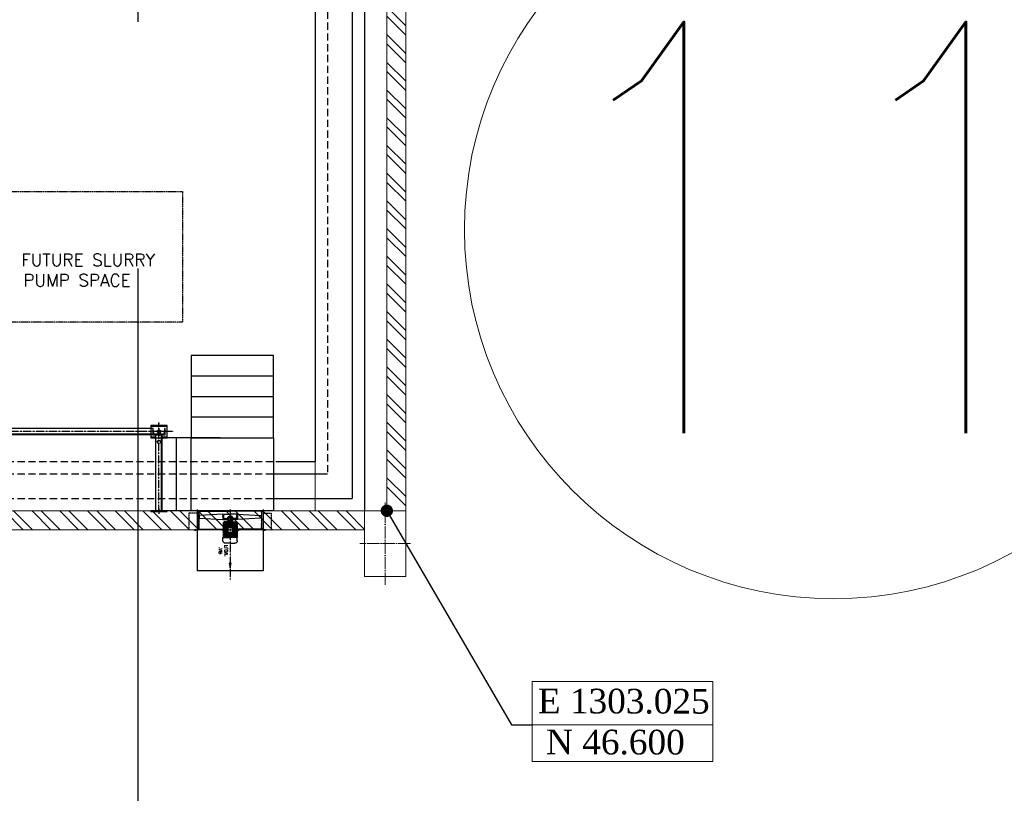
# Model space of a CAD drawing. Header units: inches. Extents: x -4968858 to -265257, y -220693 to 1871410.
# Tile 65 of 256: x -2007880 to -1995911, y 968007 to 977416. Entities that reach past the tile are written whole.
import ezdxf
from ezdxf.enums import TextEntityAlignment as Align

# ---------------------------------------------------------------- set-up
doc = ezdxf.new("R2010")
doc.units = ezdxf.units.IN
doc.header["$MEASUREMENT"] = 0
for name, pattern in [('CENTER', [2, 1.25, -0.25, 0.25, -0.25]), ('CENTER2', [1.125, 0.75, -0.125, 0.125, -0.125]), ('CL-1', [1.25, 1, -0.125, 0, -0.125]), ('CONTINOUS', [0]), ('DASHED2', [0.375, 0.25, -0.125]), ('HIDDEN', [0.375, 0.25, -0.125]), ('PHANTOM', [2.5, 1.25, -0.25, 0.25, -0.25, 0.25, -0.25]), ('PHANTOM2', [1.25, 0.625, -0.125, 0.125, -0.125, 0.125, -0.125])]:
    doc.linetypes.add(name, pattern=pattern)
for name, color, linetype, lineweight in [('01_WALL', 54, 'Continuous', 15), ('13.CIVIL', 54, 'Continuous', 15), ('15.DIM', 155, 'Continuous', 0), ('1_Leader', 1, 'Continuous', 13), ('1_Text3.5', 2, 'Continuous', 18), ('23. TEXTS', 155, 'Continuous', 9), ('CENTER', 1, 'CL-1', 13)]:
    doc.layers.add(name, color=color, linetype=linetype, lineweight=lineweight)
for name, color, linetype in [('1', 1, 'Continuous'), ('11.drain pipe', 11, 'Continuous'), ('3', 1, 'Continuous'), ('4', 6, 'Continuous'), ('7', 1, 'CENTER'), ('BAPU', 7, 'Continuous'), ('CL', 2, 'CENTER2'), ('grid-20m', 53, 'Continuous'), ('HA', 41, 'Continuous'), ('HI', 122, 'HIDDEN'), ('ip', 8, 'Continuous')]:
    doc.layers.add(name, color=color, linetype=linetype)
doc.styles.add('1_Romans', font='romans.shx', dxfattribs={"width": 0.85})
doc.styles.add('ROMAND', font='romans.shx', dxfattribs={"height": 250})
doc.styles.add('ROMANS', font='romans.shx', dxfattribs={"width": 0.8})
doc.styles.add('S4', font='romantic.ttf')
doc.dimstyles.new('gen', dxfattribs={"dimscale": 75, "dimtxt": 2.25, "dimasz": 2, "dimexe": 0.75, "dimexo": 0.75, "dimgap": 0.9, "dimtad": 1, "dimdec": 0, "dimdsep": 46, "dimtxsty": 'ROMANS', "dimcen": 0, "dimclrd": 1, "dimclre": 1, "dimclrt": 3, "dimazin": 2, "dimtfac": 0.9, "dimtdec": 0, "dimtmove": 0, "dimatfit": 3, "dimfxl": 0, "dimtolj": 1, "dimarcsym": 0})
pattern_1 = [(45, (-10623.907, -3530.6896), (-5.303301, 5.303301), [])]

# ---------------------------------------------------------------- blocks, each defined once
blk = doc.blocks.new('ip_200')
at = {"layer": '7'}
blk.add_line((0, -17), (0, 24), dxfattribs=at)
at = {"layer": 'ip'}
for p, q in [((-100, 0), (-100, 10)), ((100, 0), (100, 10))]:
    blk.add_line(p, q, dxfattribs=at)
at = {"layer": 'ip', "linetype": 'ByBlock'}
blk.add_line((100, 0), (-100, 0), dxfattribs=at)
blk = doc.blocks.new('ip_150_200_plan')
at = {"layer": '7'}
blk.add_line((0, 37), (0, -27), dxfattribs=at)
at = {"layer": 'ip', "linetype": 'Continuous'}
blk.add_lwpolyline([(-100, 10), (100, 10), (100, 0), (-100, 0)], close=True, dxfattribs=at)
blk = doc.blocks.new('ip_200_150')
at = {"layer": '7'}
for p, q in [((-118, 0), (118, 0)), ((0, 102), (0, -102))]:
    blk.add_line(p, q, dxfattribs=at)
at = {"layer": 'ip', "linetype": 'Continuous'}
blk.add_lwpolyline([(-100, 75), (100, 75), (100, -75), (-100, -75)], close=True, dxfattribs=at)
blk = doc.blocks.new('A$C058E441E')
at = {"layer": 'BAPU'}
for p, q in [((0, 39.5), (0, 0)), ((0.25, 39.5), (0, 39.5)), ((0, 38), (22, 38)), ((0.25, 39.5), (0.25, 38.25)), ((0.25, 38.25), (21.75, 38.25)), ((21.75, 39.5), (21.75, 38.25)), ((21.75, 39.5), (22, 39.5)), ((22, 39.5), (22, 8.35))]:
    blk.add_line(p, q, dxfattribs=at)
blk = doc.blocks.new('A$C695B6B0F')
at = {"layer": 'BAPU'}
for p, q in [((0, -39.5), (0, 0)), ((0, -38), (22, -38)), ((0.25, -39.5), (0, -39.5)), ((0.25, -39.5), (0.25, -38.25)), ((0.25, -38.25), (21.75, -38.25)), ((21.75, -39.5), (21.75, -38.25)), ((21.75, -39.5), (22, -39.5)), ((22, -39.5), (22, -38))]:
    blk.add_line(p, q, dxfattribs=at)
blk = doc.blocks.new('A$C33F0155F')
at = {"layer": 'HA'}
h = blk.add_hatch(dxfattribs=at)
h.set_pattern_fill('ANSI33', color=256, scale=5, angle=90, style=0)
h.set_pattern_definition([(135, (-85.016, -208.7146), (-0.8838835, -0.8838835), []), (135, (-85.016, -207.8307), (-0.8838835, -0.8838835), [0.625, -0.3125])])
h.paths.add_polyline_path([(9.9, 8.9), (6.2, 8.9), (6.2, 7.9), (8.5, 7.9, -0.414214), (8.8, 7.6), (8.8, 3.1, -0.414214), (8.5, 2.8), (7.6, 2.8, 0.414214), (7.3, 2.5), (7.3, 2.1), (12.1, 2.1), (12.1, 2.5, 0.414214), (11.8, 2.8), (10.2, 2.8, -0.414214), (9.9, 3.1)])
h.paths.add_polyline_path([(3.5, 8.9), (3.5, 7.9), (6.2, 7.9), (6.2, 8.9)])
h.paths.add_polyline_path([(6.2, -8.9), (6.2, -7.9), (3.5, -7.9), (3.5, -8.9)])
h.paths.add_polyline_path([(9.9, -8.9), (9.9, -3.1, -0.414214), (10.2, -2.8), (11.8, -2.8, 0.414214), (12.1, -2.5), (12.1, -2.1), (7.3, -2.1), (7.3, -2.5, 0.414214), (7.6, -2.8), (8.5, -2.8, -0.414214), (8.8, -3.1), (8.8, -7.6, -0.414214), (8.5, -7.9), (6.2, -7.9), (6.2, -8.9)])
h = blk.add_hatch(dxfattribs=at)
h.set_pattern_fill('ANSI31', color=256, scale=4, style=0)
h.set_pattern_definition([(45, (-111.7796, -264.92685), (-0.3535534, 0.3535534), [])])
h.paths.add_polyline_path([(7.3, 2.5), (6.3, 2.5), (6.3, 0.6), (7.3, 0.6)])
h.paths.add_polyline_path([(6.3, -2.5), (7.3, -2.5), (7.3, -0.6), (6.3, -0.6)])
h = blk.add_hatch(dxfattribs=at)
h.set_pattern_fill('ANSI31', color=256, scale=5, style=0)
h.set_pattern_definition([(45, (-683.59157, -208.49765), (-0.44194174, 0.44194174), [])])
h.paths.add_polyline_path([(12.1, -2.1), (12.1, -1.2), (7.6, -1.2), (7.3, -1.2), (7.3, -2.1)])
h.paths.add_polyline_path([(7.3, 2.1), (7.3, 1.2), (12.1, 1.2), (12.1, 2.1)])
at = {"layer": 'BAPU'}
for p, q in [((3.5, 8.9), (3.5, 0)), ((3.5, 8.9), (9.9, 8.9)), ((3.5, 7.9), (8.5, 7.9)), ((3.5, -8.9), (3.5, 0)), ((5.7, 0.9), (5.6, 0.8)), ((5.6, -0.8), (5.6, 0.8)), ((5.7, 0.9), (6.3, 0.9)), ((5.7, 0.5), (7.5, 0.5)), ((6.3, 2.5), (7.3, 2.5)), ((6.3, 2.5), (6.3, 0)), ((6.3, 0.6), (7.3, 0.6)), ((6.3, 0.4), (7.5, 0.4)), ((6.3, -2.5), (6.3, 0)), ((7.3, 2.5), (7.3, 0.5)), ((7.3, 2.1), (12.1, 2.1)), ((8.5, 2.8), (7.6, 2.8)), ((8.8, 7.6), (8.8, 3.1)), ((9.9, 8.9), (9.9, 3.1)), ((10.2, 2.8), (11.8, 2.8)), ((12.1, 2.5), (12.1, 1.2)), ((3.5, -7.9), (8.5, -7.9)), ((3.5, -8.9), (9.9, -8.9)), ((5.7, -0.9), (5.6, -0.8)), ((5.7, -0.5), (7.5, -0.5)), ((5.7, -0.5), (6.3, -0.5)), ((5.7, -0.9), (6.3, -0.9)), ((6.3, -0.4), (7.5, -0.4)), ((6.3, -0.6), (7.3, -0.6)), ((6.3, -2.5), (7.3, -2.5)), ((7.3, -2.5), (7.3, -0.5)), ((7.3, -2.1), (12.1, -2.1)), ((8.5, -2.8), (7.6, -2.8)), ((8.8, -7.6), (8.8, -3.1)), ((9.9, -8.9), (9.9, -3.1)), ((10.2, -2.8), (11.8, -2.8)), ((12.1, -2.5), (12.1, -1.2))]:
    blk.add_line(p, q, dxfattribs=at)
for points in [[(3.5, 8.9), (5.1, 37.5), (8.3, 37.5), (9.9, 8.9)], [(3.5, -8.9), (5.1, -37.5), (8.3, -37.5), (9.9, -8.9)]]:
    blk.add_lwpolyline(points, dxfattribs=at)
for centre, radius, start, end in [((5.9, 0.7), 0.305, 179.7681, 217.6555), ((7.6, 0), 2, 165.5225, 194.4775), ((7.6, 2.5), 0.3, 90, 180), ((8.5, 7.6), 0.3, 0, 90), ((8.5, 3.1), 0.3, 270, 0), ((10.2, 3.1), 0.3, 180, 270), ((11.8, 2.5), 0.3, 0, 90), ((5.9, -0.7), 0.305, 142.3445, 180.2319), ((7.6, -2.5), 0.3, 180, 270), ((8.5, -3.1), 0.3, 0, 90), ((8.5, -7.6), 0.3, 270, 0), ((10.2, -3.1), 0.3, 90, 180), ((11.8, -2.5), 0.3, 270, 0)]:
    blk.add_arc(centre, radius, start, end, dxfattribs=at)
at = {"layer": 'CL'}
for p, q in [((6.2, 9.5), (6.2, 7.4)), ((6.2, -9.5), (6.2, -7.4))]:
    blk.add_line(p, q, dxfattribs=at)
blk = doc.blocks.new('exs.fan')
at = {"layer": 'HA'}
h = blk.add_hatch(dxfattribs=at)
h.set_pattern_fill('ANSI31', color=256, scale=60, style=0)
h.set_pattern_definition(pattern_1)
h.paths.add_polyline_path([(-724, -18), (-724, -5), (-726, -5), (-726, -20), (-506, -20), (-506, -8, -0.021886), (-509, -7), (-509, -18)])
h.paths.add_polyline_path([(-509, -5), (-509, -7, 0.021886), (-506, -8), (-506, -5)], flags=17)
h = blk.add_hatch(dxfattribs=at)
h.set_pattern_fill('ANSI31', color=256, scale=60, style=0)
h.set_pattern_definition(pattern_1)
h.paths.add_polyline_path([(-509, -782), (-509, -795), (-506, -795), (-506, -780), (-726, -780), (-726, -795), (-724, -795), (-724, -782)])
blk.add_line((-501, 40), (-500, 40))
blk.add_lwpolyline([(-601, -388), (-651, -388), (-651, -412), (-601, -412)])
at = {"layer": '7'}
blk.add_line((-747, -400), (103, -400), dxfattribs=at)
at = {"layer": 'BAPU'}
for p, q in [((-747, 0), (0, 0)), ((-731, 0), (-501, 0)), ((-500, 40), (-500, 1)), ((0, -800), (0, 0)), ((-595, -400), (-595, -329)), ((-589, -400), (-589, -323)), ((-583, -316), (-408, -316)), ((-583, -400), (-583, -317)), ((-583, -322), (-408, -322)), ((-583, -332), (-408, -332)), ((-583, -336), (-408, -336)), ((-583, -346), (-408, -346)), ((-583, -352), (-408, -352)), ((-408, -313), (-408, -400)), ((-366, -313), (-408, -313)), ((-336, -400), (-336, -343)), ((-605, -388), (-653, -388)), ((-605, -412), (-653, -412)), ((-605, -375), (-601, -375)), ((-605, -425), (-601, -425)), ((-601, -376), (-601, -375)), ((-601, -400), (-601, -376)), ((-601, -376), (-595, -376)), ((-601, -400), (-601, -424)), ((-601, -424), (-595, -424)), ((-601, -424), (-601, -425)), ((-595, -400), (-595, -471)), ((-589, -400), (-589, -477)), ((-583, -362), (-408, -362)), ((-583, -366), (-408, -366)), ((-583, -376), (-521, -376)), ((-583, -382), (-523, -382)), ((-583, -392), (-523, -392)), ((-583, -396), (-523, -396)), ((-583, -400), (-583, -483)), ((-583, -404), (-523, -404)), ((-583, -408), (-523, -408)), ((-583, -418), (-523, -418)), ((-583, -424), (-521, -424)), ((-583, -434), (-408, -434)), ((-583, -438), (-408, -438)), ((-583, -448), (-408, -448)), ((-583, -454), (-408, -454)), ((-583, -464), (-408, -464)), ((-583, -468), (-408, -468)), ((-583, -478), (-408, -478)), ((-469, -376), (-408, -376)), ((-469, -424), (-408, -424)), ((-467, -382), (-408, -382)), ((-467, -392), (-408, -392)), ((-467, -396), (-408, -396)), ((-467, -404), (-408, -404)), ((-467, -408), (-408, -408)), ((-467, -418), (-408, -418)), ((-408, -487), (-408, -400)), ((-336, -400), (-336, -457)), ((-583, -484), (-559, -484)), ((-583, -484), (-408, -484)), ((-366, -487), (-408, -487)), ((-747, -800), (0, -800)), ((-731, -800), (-501, -800)), ((-500, -840), (-500, -801)), ((-501, -840), (-500, -840))]:
    blk.add_line(p, q, dxfattribs=at)
at = {"layer": 'BAPU', "linetype": 'Continuous'}
for p, q in [((-523, -418), (-523, -382)), ((-513, -372), (-477, -372)), ((-513, -428), (-477, -428)), ((-467, -418), (-467, -382))]:
    blk.add_line(p, q, dxfattribs=at)
at = {"layer": 'BAPU', "const_width": 4}
blk.add_lwpolyline([(-258, -400), (-92, -401)], dxfattribs=at)
at = {"layer": 'BAPU'}
blk.add_lwpolyline([(-92, -412), (-92, -388), (-35, -400)], close=True, dxfattribs=at)
for centre, radius, start, end in [((-589, -329), 6.5, 94.4117, 180), ((-583, -323), 6.5, 90, 180), ((-366, -343), 30, 0, 90), ((-589, -471), 6.5, 180, 265.5883), ((-583, -477), 6.5, 180, 270), ((-366, -457), 30, 270, 0)]:
    blk.add_arc(centre, radius, start, end, dxfattribs=at)
at = {"layer": 'BAPU', "linetype": 'Continuous'}
for centre, start, end in [((-513, -382), 90, 180), ((-513, -418), 180, 270), ((-477, -382), 0, 90), ((-477, -418), 270, 0)]:
    blk.add_arc(centre, 10, start, end, dxfattribs=at)
at = {"layer": 'BAPU'}
blk.add_solid([(-35, -400), (-92, -412), (-35, -400), (-92, -400)], dxfattribs=at)
at = {"layer": 'CL'}
for p, q in [((-486, 20), (-510, 20)), ((-486, -820), (-510, -820))]:
    blk.add_line(p, q, dxfattribs=at)
at = {"layer": 'CL', "linetype": 'CENTER'}
blk.add_line((-495, -303), (-495, -510), dxfattribs=at)
at = {"layer": 'HI'}
blk.add_line((-651, -400), (-651, -388), dxfattribs=at)
for points in [[(-701, 0), (-701, 100), (-501, 100)], [(-701, -800), (-701, -900), (-501, -900)]]:
    blk.add_lwpolyline(points, dxfattribs=at)
at = {"xscale": 10, "yscale": 10, "zscale": 10}
for name in ['A$C058E441E', 'A$C33F0155F', 'A$C695B6B0F']:
    blk.add_blockref(name, (-726, -400), dxfattribs=at)
at = {"xscale": -10, "yscale": 10, "zscale": 10, "rotation": 180}
blk.add_blockref('A$C058E441E', (-726, -400), dxfattribs=at)
at = {"layer": 'BAPU', "insert": (-245, -318), "char_height": 40, "attachment_point": 5, "rotation": 359.7929, "style": 'ROMANS'}
blk.add_mtext("{\\Fromant|c0;`AIR\\PFLOW'}", dxfattribs=at)
blk = doc.blocks.new('A$C1F1B71E3')
at = {"layer": '13.CIVIL'}
h = blk.add_hatch(dxfattribs=at)
h.set_pattern_fill('ANSI32', color=256, scale=25, angle=90, style=0)
h.set_pattern_definition([(135, (38034.85, 5554.84), (-168.3798, -168.3798), []), (135, (38034.85, 5667.1), (-168.3798, -168.3798), [])])
h.paths.add_polyline_path([(67034.8, 19354.8), (66804.8, 19354.8), (66804.8, 11854.8), (67034.8, 11854.8)])
h = blk.add_hatch(dxfattribs=at)
h.set_pattern_fill('ANSI32', color=256, scale=25, angle=90, style=0)
h.set_pattern_definition([(135, (38034.85, 11054.84), (-168.3798, -168.3798), []), (135, (38034.85, 11167.1), (-168.3798, -168.3798), [])])
h.paths.add_polyline_path([(62060.7, 11854.8), (62060.7, 11624.8), (66534.8, 11624.8), (66534.8, 11854.8)])
h.paths.add_polyline_path([(61560.7, 11624.8), (61560.7, 11854.8), (61284.8, 11854.8), (61284.8, 11624.8)])
at = {"color": 3}
for p, q in [((64426.3, 13742.3), (64426.3, 12742.3)), ((65426.3, 13742.3), (64426.3, 13742.3)), ((65426.3, 12742.3), (65426.3, 13742.3)), ((65426.3, 13492.3), (64426.3, 13492.3)), ((65426.3, 13242.3), (64426.3, 13242.3)), ((65426.3, 12992.3), (64426.3, 12992.3)), ((64072.3, 11854.8), (64072.3, 12742.3)), ((64780.3, 12742.3), (64072.3, 12742.3)), ((64072.3, 11854.8), (64072.3, 12742.3)), ((64249.3, 11854.8), (64249.3, 12742.3)), ((64426.3, 11854.8), (64426.3, 12742.3)), ((64426.3, 12742.3), (65426.3, 12742.3)), ((65426.3, 12742.3), (65426.3, 11857.7)), ((65426.3, 11854.8), (64072.3, 11854.8))]:
    blk.add_line(p, q, dxfattribs=at)
at = {"color": 8, "linetype": 'PHANTOM2', "ltscale": 20}
blk.add_lwpolyline([(61972.6, 15738.6), (64319, 15738.6), (64319, 14146.6), (61386, 14146.6), (61386, 15738.6), (61648.8, 15738.6)], dxfattribs=at)
at = {"layer": '01_WALL'}
for p, q in [((65934.8, 11854.8), (65934.8, 24354.8)), ((66804.8, 19354.8), (66804.8, 11854.8)), ((66804.8, 19354.8), (66804.8, 11854.8)), ((66804.8, 11854.8), (65934.8, 11854.8))]:
    blk.add_line(p, q, dxfattribs=at)
at = {"layer": '1'}
for p, q in [((63959.8, 12854.8), (44155.5, 12854.8)), ((63959.8, 12779.8), (44155.5, 12779.8)), ((63997.3, 11854.8), (63997.3, 12779.8)), ((63997.3, 11854.8), (63997.3, 12779.8)), ((64072.3, 11854.8), (64072.3, 12779.8)), ((64072.3, 11854.8), (64072.3, 12779.8))]:
    blk.add_line(p, q, dxfattribs=at)
at = {"layer": '1', "linetype": 'Continuous'}
for points in [[(64072.3, 12754.8), (64134.8, 12754.8), (64134.8, 12879.8), (63934.8, 12879.8), (63934.8, 12854.8)], [(64072.3, 12754.8), (64134.8, 12754.8), (64134.8, 12879.8), (63934.8, 12879.8), (63934.8, 12854.8)], [(63934.8, 12779.8), (63934.8, 12754.8), (63997.3, 12754.8)], [(63934.8, 12779.8), (63934.8, 12754.8), (63997.3, 12754.8)]]:
    blk.add_lwpolyline(points, dxfattribs=at)
blk.add_lwpolyline([(64109.8, 12779.8), (64109.8, 12854.8), (64109, 12854.8, 0.383864), (64104, 12850.4), (64098.1, 12794.2, -0.383864), (64088.2, 12785.2), (63981.5, 12785.2, -0.383864), (63971.6, 12794.2), (63965.7, 12850.4, 0.383864), (63960.7, 12854.8), (63959.8, 12854.8), (63959.8, 12779.8)], format="xyb", close=True, dxfattribs=at)
blk.add_lwpolyline([(64109.8, 12779.8), (64109.8, 12854.8), (64109, 12854.8, 0.383864), (64104, 12850.4), (64098.1, 12794.2, -0.383864), (64088.2, 12785.2), (63981.5, 12785.2, -0.383864), (63971.6, 12794.2), (63965.7, 12850.4, 0.383864), (63960.7, 12854.8), (63959.8, 12854.8), (63959.8, 12779.8)], format="xyb", close=True, dxfattribs=at)
for centre in [(64034.8, 12817.3), (64034.8, 12817.3), (64034.8, 12817.3), (64034.8, 12692.2), (64034.8, 12692.2)]:
    blk.add_circle(centre, 21.2, dxfattribs=at)
at = {"layer": '11.drain pipe', "ltscale": 50}
for p, q in [((66384.8, 30854.8), (66384.8, 12004.8)), ((66534.8, 30654.8), (66534.8, 11854.8)), ((65934.8, 25404.8), (65934.8, 12454.8)), ((65457.5, 12454.8), (65934.8, 12454.8)), ((65426.3, 12304.8), (66084.8, 12304.8)), ((65426.3, 12004.8), (66384.8, 12004.8))]:
    blk.add_line(p, q, dxfattribs=at)
at = {"layer": '11.drain pipe', "linetype": 'DASHED2', "ltscale": 350}
for p, q in [((66084.8, 25404.8), (66084.8, 12304.8)), ((43284.8, 12454.8), (65426.3, 12454.8)), ((43284.8, 12304.8), (65426.3, 12304.8)), ((43284.8, 12004.8), (65426.3, 12004.8))]:
    blk.add_line(p, q, dxfattribs=at)
at = {"layer": '13.CIVIL'}
for p, q in [((61972.6, 11854.8), (66534.8, 11854.8)), ((61972.6, 11624.8), (66534.8, 11624.8))]:
    blk.add_line(p, q, dxfattribs=at)
for points in [[(66804.8, 11854.8), (66804.8, 19354.8)], [(67034.8, 11854.8), (67034.8, 19354.8)]]:
    blk.add_lwpolyline(points, dxfattribs=at)
blk.add_lwpolyline([(66534.8, 11054.8), (67034.8, 11054.8), (67034.8, 11854.8), (66534.8, 11854.8)], close=True, dxfattribs=at)
at = {"layer": '23. TEXTS'}
for points in [[(68571.7, 8807), (70768.8, 8807), (70768.8, 9777.1), (68571.7, 9777.1)], [(70768.8, 9251.4), (68571.7, 9251.4), (68571.7, 9251.4), (70768.8, 9251.4)]]:
    blk.add_lwpolyline(points, close=True, dxfattribs=at)
at = {"layer": '3'}
for p, q in [((63959.8, 12785.2), (44155.5, 12785.2)), ((64066.9, 11854.8), (64066.9, 12779.8)), ((64066.9, 11854.8), (64066.9, 12779.8))]:
    blk.add_line(p, q, dxfattribs=at)
at = {"layer": '7'}
for p, q in [((64034.8, 11875.6), (64034.8, 12929.5)), ((64034.8, 11875.6), (64034.8, 12929.5)), ((64213.4, 12817.3), (44155.5, 12817.3))]:
    blk.add_line(p, q, dxfattribs=at)
at = {"layer": 'CENTER', "ltscale": 150}
for p, q in [((66784.8, 10954.8), (66784.8, 11954.8)), ((67091.1, 11454.8), (66478.6, 11454.8))]:
    blk.add_line(p, q, dxfattribs=at)
at = {"layer": '15.DIM', "xscale": -1, "rotation": 90}
blk.add_blockref('exs.fan', (64499.8, 11123.4), dxfattribs=at)
at = {"layer": '4', "linetype": 'Continuous', "xscale": -1}
for name, p in [('ip_200_150', (64034.8, 12817.3)), ('ip_200_150', (64034.8, 12817.3)), ('ip_150_200_plan', (64034.8, 11844.8)), ('ip_150_200_plan', (64034.8, 11844.8)), ('ip_200', (64034.8, 11844.8)), ('ip_200', (64034.8, 11844.8))]:
    blk.add_blockref(name, p, dxfattribs=at)
at = {"layer": '1_Text3.5', "style": '1_Romans'}
for s, p in [('FUTURE SLURRY ', (64089.8, 14830.5)), ('PUMP SPACE', (63691.5, 14582.7))]:
    blk.add_text(s, height=150, dxfattribs=at).set_placement(p, align=Align.RIGHT)
at = {"layer": '23. TEXTS', "char_height": 300, "attachment_point": 7, "rotation": 359.89489, "style": 'S4'}
for s, width, insert in [('\\pt1500;E 1303.025', 17757.702, (68640, 9385)), ('N 46.600', 17812.931, (68739.4, 8886.9))]:
    blk.add_mtext_dynamic_manual_height_columns(s, width=width, gutter_width=12.5, heights=[0], dxfattribs=dict(at, insert=insert))
at = {"layer": '1_Leader'}
blk.add_leader([(66804.8, 11854.8), (68321.7, 9251.4), (68571.7, 9251.4)], dimstyle='gen', override={"dimldrblk": 'Dot'}, dxfattribs=at)
blk = doc.blocks.new('AHP BLOCK')
at = {"xscale": 0.001, "yscale": 0.001, "zscale": 0.001}
blk.add_blockref('A$C1F1B71E3', (-166.115, 61.839), dxfattribs=at)

msp = doc.modelspace()

# ---------------------------------------------------------------- linework, layer by layer
at = {"color": 7, "lineweight": 15}
msp.add_circle((-1997985.5, 974861.8), 4487.8, dxfattribs=at)
at = {"layer": 'grid-20m', "linetype": 'PHANTOM', "ltscale": 12000}
msp.add_line((-2006442.1, 1754389.9), (-2006442.1, 635870.7), dxfattribs=at)

# ---------------------------------------------------------------- block references
at = {"color": 1, "linetype": 'CONTINOUS', "lineweight": 15, "xscale": 1000, "yscale": 1000, "zscale": 1000}
msp.add_blockref('AHP BLOCK', (-1904106.5, 897749.5), dxfattribs=at)

# ---------------------------------------------------------------- texts
at = {"color": 7, "lineweight": 15, "style": 'ROMAND', "width": 0.8}
msp.add_text('11', height=5000, dxfattribs=at).set_placement((-2001692.1, 972388.1))

doc.saveas('drawing.dxf')
